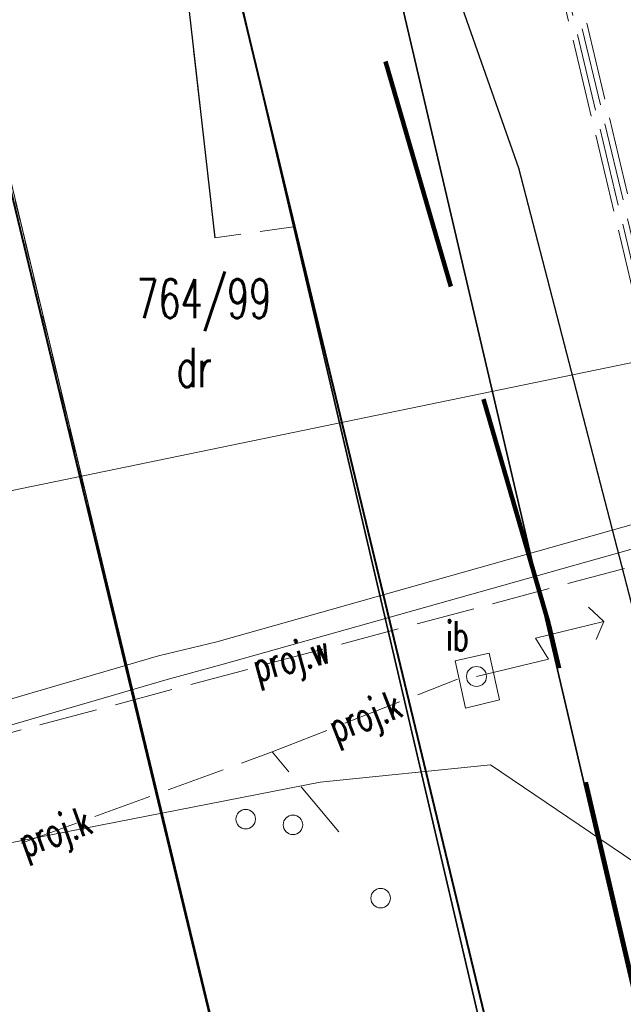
# Model space of a CAD drawing. Header units: metres. Extents: x 6567444 to 13135881, y 5574237 to 11149086.
# Tile 27 of 212: x 6567828 to 6567844, y 5574429 to 5574454. Entities that reach past the tile are written whole.
import ezdxf
from ezdxf.enums import TextEntityAlignment as Align

# ---------------------------------------------------------------- set-up
doc = ezdxf.new("R2010")
doc.units = ezdxf.units.M
for name, pattern in [('_MDCP$0$2.0_1.0', [3, 2, -1]), ('_MDCP$0$L_0_03', [1, 0.5, -0.5]), ('_MDCP$0$L_0_04', [1.5, 1, -0.5]), ('_MDCP$0$L_2_50', [2.5, 2, -0.5]), ('_MDCP$1$L_0_06', [2, 1.5, -0.5]), ('GE.I.6640.1.468.2024_MDCP_dodatkowe pomiary_12.03.2026$0$2.0_1.0', [3, 2, -1]), ('GE.I.6640.1.468.2024_MDCP_dodatkowe pomiary_12.03.2026$0$L_0_03', [1, 0.5, -0.5]), ('GE.I.6640.1.468.2024_MDCP_dodatkowe pomiary_12.03.2026$0$L_0_04', [1.5, 1, -0.5]), ('GE.I.6640.1.468.2024_MDCP_dodatkowe pomiary_12.03.2026$0$L_0_06', [2, 1.5, -0.5]), ('GE.I.6640.1.468.2024_MDCP_dodatkowe pomiary_12.03.2026$0$L_2_50', [2.5, 2, -0.5])]:
    doc.linetypes.add(name, pattern=pattern)
for name, color, linetype, lineweight in [('_MDCP$0$EGB_DzialkaEwidencyjna', 7, 'Continuous', 18), ('_MDCP$0$EGB_Klasouzytek', 92, 'Continuous', 18), ('_MDCP$0$EGB_KonturUzytkuGruntowego', 92, 'Continuous', 18), ('_MDCP$0$GES_InneUrzadzeniaTowarzyszace_P', 7, 'Continuous', 18), ('_MDCP$0$GES_PrzewodCieplowniczy', 212, 'Continuous', 18), ('_MDCP$0$GES_PrzewodElektroenergetyczny_Projektowany', 7, 'Continuous', 18), ('_MDCP$0$GES_PrzewodKanalizacyjny_Projektowany', 7, 'Continuous', 18), ('_MDCP$0$MP_LINIE_REGULAC', 135, 'Continuous', 40), ('_MDCP$0$OT_Budowle', 7, 'Continuous', 18), ('_MDCP$0$OT_Komunikacja', 7, 'Continuous', 18), ('_MDCP$0$Z_ZAKRES', 214, 'Continuous', 90), ('_MDCP$1$GES_PrzewodWodociagowy', 5, 'Continuous', 18), ('_MDCP$1$GES_PrzewodWodociagowy_Projektowany', 7, 'Continuous', 18), ('GE.I.6640.1.468.2024_MDCP_dodatkowe pomiary_12.03.2026$0$EGB_DzialkaEwidencyjna', 7, 'Continuous', 18), ('GE.I.6640.1.468.2024_MDCP_dodatkowe pomiary_12.03.2026$0$EGB_Klasouzytek', 92, 'Continuous', 18), ('GE.I.6640.1.468.2024_MDCP_dodatkowe pomiary_12.03.2026$0$EGB_KonturUzytkuGruntowego', 92, 'Continuous', 18), ('GE.I.6640.1.468.2024_MDCP_dodatkowe pomiary_12.03.2026$0$GES_InneUrzadzeniaTowarzyszace_P', 7, 'Continuous', 18), ('GE.I.6640.1.468.2024_MDCP_dodatkowe pomiary_12.03.2026$0$GES_PrzewodCieplowniczy', 212, 'Continuous', 18), ('GE.I.6640.1.468.2024_MDCP_dodatkowe pomiary_12.03.2026$0$GES_PrzewodElektroenergetyczny_Projektowany', 7, 'Continuous', 18), ('GE.I.6640.1.468.2024_MDCP_dodatkowe pomiary_12.03.2026$0$GES_PrzewodKanalizacyjny_Projektowany', 7, 'Continuous', 18), ('GE.I.6640.1.468.2024_MDCP_dodatkowe pomiary_12.03.2026$0$GES_PrzewodWodociagowy', 5, 'Continuous', 18), ('GE.I.6640.1.468.2024_MDCP_dodatkowe pomiary_12.03.2026$0$GES_PrzewodWodociagowy_Projektowany', 7, 'Continuous', 18), ('GE.I.6640.1.468.2024_MDCP_dodatkowe pomiary_12.03.2026$0$MP_LINIE_REGULAC', 135, 'Continuous', 40), ('GE.I.6640.1.468.2024_MDCP_dodatkowe pomiary_12.03.2026$0$OT_Budowle', 7, 'Continuous', 18), ('GE.I.6640.1.468.2024_MDCP_dodatkowe pomiary_12.03.2026$0$OT_Komunikacja', 7, 'Continuous', 18), ('GE.I.6640.1.468.2024_MDCP_dodatkowe pomiary_12.03.2026$0$Z_ZAKRES', 214, 'Continuous', 90)]:
    doc.layers.add(name, color=color, linetype=linetype, lineweight=lineweight)
doc.styles.add('_MDCP$0$STANDARD', font='simplex.shx')
doc.styles.add('GE.I.6640.1.468.2024_MDCP_dodatkowe pomiary_12.03.2026$0$STANDARD', font='simplex.shx')
doc.linetypes.add('_MDCP$0$MPNLZ', pattern='A,6,-2,[35,msgB.shx,S=0.016,R=0,X=-1,Y=0],6', length=14)
doc.linetypes.add('GE.I.6640.1.468.2024_MDCP_dodatkowe pomiary_12.03.2026$0$MPNLZ', pattern='A,6,-2,[35,msgB.shx,S=0.016,R=0,X=-1,Y=0],6', length=14)

# ---------------------------------------------------------------- blocks, each defined once
blk = doc.blocks.new('_MDCP$0$other_SUPP')
at = {"color": 0, "linetype": 'Continuous', "lineweight": 18}
blk.add_circle((0, 0), 0.5, dxfattribs=at)
blk = doc.blocks.new('_MDCP$0$other_SUPY')
at = {"color": 0, "linetype": 'Continuous', "lineweight": 18, "flags": 128}
for points in [[(-1.2, 7), (-2.1, 6.4)], [(0, 0), (0, 3.8), (-1.2, 3.4), (-1.2, 7)], [(-1.2, 7), (-0.4, 6.4)]]:
    blk.add_lwpolyline(points, dxfattribs=at)
at = {"color": 0, "linetype": 'Continuous', "lineweight": 18}
blk.add_circle((0, 0), 0.51, dxfattribs=at)
blk = doc.blocks.new('_MDCP')
at = {"layer": '_MDCP$0$EGB_DzialkaEwidencyjna', "linetype": 'Continuous', "lineweight": 18}
for p, q in [((6567837.912, 5574408.633), (6567824.598, 5574464.147)), ((6567824.598, 5574464.147), (6567837.912, 5574408.633))]:
    blk.add_line(p, q, dxfattribs=at)
at = {"layer": '_MDCP$0$EGB_Klasouzytek', "lineweight": 18}
for points in [[(6567799.496, 5574570.502), (6567805.83, 5574540.63), (6567812.91, 5574512.76), (6567813.39, 5574510.85), (6567815.07, 5574503.11), (6567824.54, 5574464.39), (6567837.97, 5574408.39), (6567843.288, 5574339.737)], [(6567843.288, 5574339.738), (6567840.22, 5574379.37), (6567837.97, 5574408.39), (6567824.54, 5574464.39), (6567815.07, 5574503.11), (6567813.39, 5574510.85), (6567812.91, 5574512.76), (6567809.64, 5574533.63), (6567810.66, 5574545.93), (6567811.96, 5574548.85), (6567814.7, 5574549.3), (6567819.81, 5574551.02), (6567841.64, 5574556.2), (6567848.19, 5574557.83), (6567849.51, 5574552.26), (6567830.11, 5574547.72), (6567829, 5574518.49), (6567851.37, 5574441.53), (6567857.95, 5574413.39), (6567862.49, 5574380.1), (6567864.17, 5574367.81), (6567869.98, 5574345.11), (6567862.17, 5574342.99), (6567862.141, 5574342.197)]]:
    blk.add_lwpolyline(points, dxfattribs=at)
at = {"layer": '_MDCP$0$EGB_KonturUzytkuGruntowego', "linetype": '_MDCP$0$L_0_03', "lineweight": 18}
for points in [[(6567799.496, 5574570.502), (6567805.83, 5574540.63), (6567812.91, 5574512.76), (6567813.39, 5574510.85), (6567815.07, 5574503.11), (6567824.54, 5574464.39), (6567837.97, 5574408.39), (6567840.22, 5574379.37), (6567843.288, 5574339.738)], [(6567843.288, 5574339.738), (6567840.22, 5574379.37), (6567837.97, 5574408.39), (6567824.54, 5574464.39), (6567815.07, 5574503.11), (6567813.39, 5574510.85), (6567812.91, 5574512.76), (6567809.64, 5574533.63), (6567810.66, 5574545.93), (6567811.96, 5574548.85), (6567814.7, 5574549.3), (6567819.81, 5574551.02), (6567841.64, 5574556.2), (6567848.19, 5574557.83), (6567849.51, 5574552.26), (6567830.11, 5574547.72), (6567829, 5574518.49), (6567851.37, 5574441.53), (6567857.95, 5574413.39), (6567862.49, 5574380.1), (6567864.17, 5574367.81), (6567869.98, 5574345.11), (6567862.17, 5574342.99), (6567862.141, 5574342.197)]]:
    blk.add_lwpolyline(points, dxfattribs=at)
at = {"layer": '_MDCP$0$GES_PrzewodCieplowniczy', "color": 212, "linetype": 'Continuous', "lineweight": 18}
for points in [[(6567844.63, 5574459.56), (6567847.51, 5574447.9), (6567847.7, 5574447.12), (6567847.86, 5574446.37), (6567848.67, 5574443.33), (6567848.81, 5574442.75), (6567848.71, 5574442.43), (6567848.52, 5574442.28), (6567847.98, 5574442.11), (6567845.21, 5574441.3), (6567833.29, 5574437.95), (6567831.92, 5574437.57), (6567819.001, 5574433.809)], [(6567818.911, 5574434.436), (6567831.7, 5574438.18), (6567833.19, 5574438.54), (6567845.1, 5574441.9), (6567847.36, 5574442.6), (6567848.03, 5574442.83), (6567848.14, 5574442.99), (6567848.2, 5574443.23), (6567848.09, 5574443.82), (6567847.18, 5574446.88), (6567847, 5574447.57), (6567846.8, 5574448.34), (6567843.76, 5574459.96)]]:
    blk.add_lwpolyline(points, dxfattribs=at)
at = {"layer": '_MDCP$0$GES_PrzewodElektroenergetyczny_Projektowany', "color": 1, "linetype": '_MDCP$0$L_2_50', "lineweight": 18}
for points in [[(6567862.97, 5574345.7), (6567860.87, 5574363.89), (6567859.4, 5574369.85), (6567857.55, 5574384.66), (6567852.95, 5574407.66), (6567856.75, 5574413.96), (6567850.78, 5574439.79), (6567845.68, 5574439.84), (6567840.19, 5574462.85)], [(6567863.13, 5574345.65), (6567861.02, 5574363.92), (6567859.55, 5574369.88), (6567857.7, 5574384.68), (6567853.11, 5574407.63), (6567856.91, 5574413.93), (6567850.9, 5574439.94), (6567845.79, 5574439.99), (6567840.33, 5574462.89)], [(6567863.28, 5574345.6), (6567861.17, 5574363.95), (6567859.7, 5574369.91), (6567857.85, 5574384.71), (6567853.27, 5574407.6), (6567857.07, 5574413.91), (6567851.02, 5574440.09), (6567845.91, 5574440.13), (6567840.48, 5574462.92)], [(6567863.44, 5574345.55), (6567861.32, 5574363.97), (6567859.85, 5574369.93), (6567858, 5574384.73), (6567853.42, 5574407.58), (6567857.22, 5574413.88), (6567851.14, 5574440.24), (6567846.03, 5574440.28), (6567840.62, 5574462.96)]]:
    blk.add_lwpolyline(points, dxfattribs=at)
at = {"layer": '_MDCP$0$GES_PrzewodKanalizacyjny_Projektowany', "color": 36, "linetype": '_MDCP$1$L_0_06', "lineweight": 18, "flags": 128}
for points in [[(6567834.61, 5574435.72), (6567839.35, 5574437.58)], [(6567820.67, 5574430.64), (6567834.61, 5574435.72), (6567836.51, 5574433.43)]]:
    blk.add_lwpolyline(points, dxfattribs=at)
at = {"layer": '_MDCP$0$MP_LINIE_REGULAC', "linetype": 'Continuous'}
for points in [[(6567936.85, 5574576.14), (6567822.725, 5574553.2), (6567807.758, 5574533.041), (6567819.961, 5574483.091), (6567828.37, 5574448.208)], [(6567828.37, 5574448.208), (6567837.97, 5574408.39), (6567843.24, 5574340.36), (6567843.288, 5574339.738)]]:
    blk.add_lwpolyline(points, dxfattribs=at)
at = {"layer": '_MDCP$0$MP_LINIE_REGULAC', "linetype": '_MDCP$0$MPNLZ', "flags": 128}
blk.add_lwpolyline([(6567850.203, 5574340.64), (6567845.014, 5574408.349), (6567815.314, 5574531.714), (6567826.921, 5574548.2), (6567848.668, 5574553.025)], dxfattribs=at)
at = {"layer": '_MDCP$0$OT_Budowle', "color": 7, "linetype": 'Continuous', "lineweight": 18, "flags": 128}
blk.add_lwpolyline([(6567840.16, 5574438.25), (6567840.43, 5574437.05), (6567839.56, 5574436.84), (6567839.29, 5574438.05)], close=True, dxfattribs=at)
at = {"layer": '_MDCP$0$OT_Komunikacja', "color": 7, "linetype": 'Continuous', "lineweight": 25, "flags": 128}
for points in [[(6567856.09, 5574372.83), (6567857, 5574372.9), (6567856.31, 5574378.9), (6567855.79, 5574382.87), (6567855.18, 5574386.83), (6567854.51, 5574390.76), (6567853.78, 5574394.71), (6567853.05, 5574398.63), (6567852.19, 5574402.6), (6567849.76, 5574413.26), (6567845.96, 5574431.22), (6567840.92, 5574450.67), (6567838.96, 5574456.25)], [(6567822.55, 5574494.19), (6567824.62, 5574488.5), (6567832.48, 5574454.68), (6567833.14, 5574448.88)]]:
    blk.add_lwpolyline(points, dxfattribs=at)
at = {"layer": '_MDCP$0$OT_Komunikacja', "color": 7, "linetype": 'Continuous', "lineweight": 35}
for points in [[(6567821.69, 5574506.72), (6567844.97, 5574407.21), (6567845.53, 5574404.75), (6567846.07, 5574402.32), (6567847.1, 5574397.41), (6567847.57, 5574394.98), (6567847.771, 5574393.56), (6567848.45, 5574390.06), (6567848.87, 5574387.58), (6567849.27, 5574385.1), (6567849.64, 5574382.63), (6567850, 5574380.17), (6567850.33, 5574377.66), (6567850.64, 5574375.19), (6567851.22, 5574370.13), (6567851.46, 5574367.75), (6567851.69, 5574365.27), (6567851.9, 5574362.77), (6567852.1, 5574360.28), (6567852.26, 5574357.8)], [(6567825.64, 5574507.36), (6567848.98, 5574407.6), (6567849.55, 5574405.16), (6567850.09, 5574402.71), (6567850.6, 5574400.27), (6567851.1, 5574397.82), (6567851.58, 5574395.37), (6567852.04, 5574392.91), (6567852.48, 5574390.43), (6567852.89, 5574387.97), (6567853.29, 5574385.49), (6567853.67, 5574383.03), (6567854.02, 5574380.55), (6567854.35, 5574378.08), (6567854.66, 5574375.6), (6567854.97, 5574373.1), (6567855.23, 5574370.61), (6567855.48, 5574368.14), (6567855.71, 5574365.66), (6567855.92, 5574363.17), (6567856.1, 5574360.65), (6567856.28, 5574358.16)]]:
    blk.add_lwpolyline(points, dxfattribs=at)
at = {"layer": '_MDCP$0$OT_Komunikacja', "color": 7, "linetype": '_MDCP$0$L_0_04', "lineweight": 18, "flags": 128}
blk.add_lwpolyline([(6567947.515, 5574455.698), (6567948.396, 5574450.424), (6567948.648, 5574448.732), (6567948.975, 5574446.476), (6567949.265, 5574444.281), (6567949.478, 5574440.508), (6567949.478, 5574438.827), (6567949.548, 5574436.345), (6567949.466, 5574434.494), (6567949.331, 5574431.506), (6567949.013, 5574428.567), (6567948.397, 5574424.452), (6567947.845, 5574421.592), (6567946.958, 5574417.848), (6567946.194, 5574415.206), (6567944.955, 5574411.463), (6567944.22, 5574409.565), (6567943.335, 5574407.431), (6567941.896, 5574404.446), (6567940.723, 5574402.331), (6567939.781, 5574400.677), (6567938.516, 5574398.665), (6567936.744, 5574396.084), (6567934.465, 5574393.243), (6567932.327, 5574390.844), (6567928.971, 5574387.543), (6567926.7, 5574385.54), (6567925.032, 5574384.195), (6567923.337, 5574382.935), (6567920.797, 5574381.179), (6567917.606, 5574379.366), (6567914.527, 5574377.737), (6567911.816, 5574376.502), (6567909.558, 5574375.579), (6567907.269, 5574374.816), (6567903.606, 5574373.672), (6567899.382, 5574372.528), (6567894.891, 5574371.274), (6567878.894, 5574366.917), (6567867.949, 5574363.87), (6567863.154, 5574362.61), (6567857.11, 5574361.35), (6567856.863, 5574364.456), (6567856.582, 5574368.039), (6567856.09, 5574372.83), (6567857, 5574372.9), (6567856.31, 5574378.9), (6567855.79, 5574382.87), (6567855.18, 5574386.83), (6567854.51, 5574390.76), (6567853.78, 5574394.71), (6567853.05, 5574398.63), (6567852.19, 5574402.6), (6567849.76, 5574413.26), (6567849.89, 5574414.22), (6567851.83, 5574414.67), (6567851.37, 5574416.66), (6567854.58, 5574417.42), (6567850.88, 5574432.39), (6567845.96, 5574431.22), (6567840.92, 5574450.67), (6567838.96, 5574456.25), (6567831.07, 5574490.06), (6567830.27, 5574495.98), (6567829, 5574501.83), (6567827.92, 5574506.7), (6567826.86, 5574511.56), (6567826.08, 5574515.52), (6567825.4, 5574519.47), (6567824.95, 5574522.44), (6567824.5, 5574526.43), (6567824.25, 5574529.43), (6567824.08, 5574532.42), (6567824.01, 5574536.4), (6567824.25, 5574539.41), (6567825.44, 5574545.29), (6567826.09, 5574547.18), (6567826.92, 5574548.98), (6567827.87, 5574550.71), (6567829, 5574552.37), (6567849.24, 5574556.86), (6567847.84, 5574562.43), (6567850.42, 5574563.07), (6567851, 5574562.82), (6567857.08, 5574558.64), (6567878.36, 5574563.51), (6567907.32, 5574570.28), (6567907.73, 5574567.88), (6567878.94, 5574561.2), (6567857.62, 5574556.33), (6567833.07, 5574550.68), (6567832.17, 5574550.48), (6567830.79, 5574549.8), (6567829.67, 5574548.79), (6567828.68, 5574547.02), (6567827.68, 5574544.22), (6567827.06, 5574541.37), (6567826.61, 5574538.33), (6567826.47, 5574535.3), (6567826.62, 5574531.27), (6567826.93, 5574527.32), (6567827.29, 5574523.8), (6567827.81, 5574520.34), (6567828.64, 5574515.44), (6567829.22, 5574512.47), (6567831.34, 5574502.7), (6567832, 5574502.04), (6567832.86, 5574501.86), (6567835.48, 5574490.39), (6567838.69, 5574476.72), (6567840.94, 5574477.22), (6567842.1, 5574472.29), (6567839.84, 5574471.76), (6567843.24, 5574457.14), (6567846.41, 5574443.89), (6567846.82, 5574442.27), (6567847.04, 5574441.61), (6567847.42, 5574441.08), (6567847.97, 5574440.71), (6567848.63, 5574440.56), (6567849.32, 5574440.61), (6567851.19, 5574441.04), (6567854.02, 5574429.39), (6567857.72, 5574414.07), (6567855.38, 5574413.53), (6567854.43, 5574412.7), (6567853.63, 5574411.68), (6567853.17, 5574410.72), (6567853.12, 5574409.71), (6567854.26, 5574404.84), (6567855.51, 5574399), (6567857.01, 5574391.2), (6567857.79, 5574386.18), (6567858.35, 5574382.21), (6567859.02, 5574377.27), (6567859.909, 5574368.887), (6567860.055, 5574367.78), (6567860.402, 5574366.895), (6567861.348, 5574365.757), (6567862.743, 5574365.112), (6567863.812, 5574364.983), (6567864.873, 5574365.082), (6567875.385, 5574368.045), (6567887.169, 5574371.344), (6567894.86, 5574373.433), (6567904.193, 5574375.979), (6567909.986, 5574377.842), (6567913.714, 5574379.575), (6567916.29, 5574380.93), (6567919.833, 5574382.929), (6567921.94, 5574384.465), (6567924.837, 5574386.597), (6567926.974, 5574388.488), (6567928.91, 5574390.273), (6567932.797, 5574394.443), (6567936.263, 5574399.014), (6567938.789, 5574403.047), (6567940.719, 5574406.619), (6567942.6, 5574410.97), (6567944.237, 5574415.951), (6567945.095, 5574418.932), (6567946.005, 5574422.667), (6567946.916, 5574428.255), (6567947.357, 5574433.537), (6567947.446, 5574438.626), (6567947.184, 5574444.294), (6567946.685, 5574448.233), (6567946.054, 5574452.175), (6567945.029, 5574458.386), (6567942.856, 5574469.729), (6567945.871, 5574465.435)], close=True, dxfattribs=at)
at = {"layer": '_MDCP$0$OT_Komunikacja', "color": 7, "linetype": '_MDCP$1$L_0_06', "lineweight": 18, "flags": 128}
blk.add_lwpolyline([(6567824.531, 5574494.574), (6567833.484, 5574456.306), (6567835.155, 5574449.164), (6567833.14, 5574448.88), (6567832.48, 5574454.68), (6567824.62, 5574488.5), (6567822.55, 5574494.19)], close=True, dxfattribs=at)
at = {"layer": '_MDCP$0$Z_ZAKRES', "linetype": '_MDCP$0$2.0_1.0', "lineweight": 140, "ltscale": 3}
blk.add_lwpolyline([(6567820.407, 5574555.719), (6567847.232, 5574561.997), (6567929.356, 5574581.206), (6567956.443, 5574443.911), (6567955.827, 5574425.481), (6567951.015, 5574407.07), (6567933.777, 5574381.866), (6567907.312, 5574367.318), (6567855.739, 5574355.65), (6567852.582, 5574378.747), (6567848.105, 5574411.572), (6567841.693, 5574438.994), (6567818.946, 5574517.253)], close=True, dxfattribs=at)
at = {"layer": '_MDCP$1$GES_PrzewodWodociagowy', "color": 5, "linetype": 'Continuous', "lineweight": 18}
for points in [[(6567818.054, 5574440.375), (6567892.06, 5574455.65), (6567958.853, 5574454.349)], [(6567840.2, 5574435.385), (6567835.835, 5574434.943), (6567819.305, 5574431.705)]]:
    blk.add_lwpolyline(points, dxfattribs=at)
at = {"layer": '_MDCP$1$GES_PrzewodWodociagowy', "color": 5, "linetype": 'Continuous', "lineweight": 18, "flags": 128}
blk.add_lwpolyline([(6567840.2, 5574435.385), (6567848.987, 5574429.438)], dxfattribs=at)
at = {"layer": '_MDCP$1$GES_PrzewodWodociagowy_Projektowany', "color": 5, "linetype": '_MDCP$1$L_0_06', "lineweight": 18}
blk.add_lwpolyline([(6567818.999, 5574433.824), (6567848.16, 5574441.63), (6567854.05, 5574443.19), (6567857.1, 5574432.08), (6567858.03, 5574432.38)], dxfattribs=at)
at = {"layer": '_MDCP$0$GES_InneUrzadzeniaTowarzyszace_P', "linetype": 'Continuous', "xscale": 0.5, "yscale": 0.5, "zscale": 0.5, "rotation": 283.5704343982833}
blk.add_blockref('_MDCP$0$other_SUPY', (6567839.84, 5574437.65), dxfattribs=at)
at = {"layer": '_MDCP$0$GES_InneUrzadzeniaTowarzyszace_P', "linetype": 'Continuous', "xscale": 0.5, "yscale": 0.5, "zscale": 0.5}
for p in [(6567833.929, 5574433.997), (6567835.139, 5574433.852), (6567837.384, 5574431.974)]:
    blk.add_blockref('_MDCP$0$other_SUPP', p, dxfattribs=at)
at = {"layer": '_MDCP$0$EGB_DzialkaEwidencyjna', "lineweight": 20, "style": '_MDCP$0$STANDARD', "width": 0.66}
blk.add_text('764/99', height=1, dxfattribs=at).set_placement((6567832.857, 5574447.328), align=Align.MIDDLE_CENTER)
at = {"layer": '_MDCP$0$EGB_KonturUzytkuGruntowego', "lineweight": 20, "style": '_MDCP$0$STANDARD', "width": 0.66}
blk.add_text('dr', height=1, dxfattribs=at).set_placement((6567832.61, 5574445.563), align=Align.MIDDLE_CENTER)
at = {"layer": '_MDCP$0$GES_PrzewodKanalizacyjny_Projektowany', "color": 36, "lineweight": 15, "style": '_MDCP$0$STANDARD', "width": 0.66}
for rotation, p in [(-338.6, (6567836.98, 5574436.65)), (-340, (6567829.038, 5574433.689))]:
    blk.add_text('proj.k', height=0.75, rotation=rotation, dxfattribs=at).set_placement(p, align=Align.MIDDLE_CENTER)
at = {"layer": '_MDCP$0$OT_Budowle', "color": 7, "lineweight": 15, "style": '_MDCP$0$STANDARD', "width": 0.66}
blk.add_text('ib', height=0.75, dxfattribs=at).set_placement((6567839.353, 5574438.688), align=Align.MIDDLE_CENTER)
at = {"layer": '_MDCP$1$GES_PrzewodWodociagowy_Projektowany', "color": 5, "lineweight": 15, "style": '_MDCP$0$STANDARD', "width": 0.66}
blk.add_text('proj.w', height=0.75, rotation=-345, dxfattribs=at).set_placement((6567835.091, 5574438.131), align=Align.MIDDLE_CENTER)
blk = doc.blocks.new('GE.I.6640.1.468.2024_MDCP_dodatkowe pomiary_12.03.2026$0$other_SUPP')
at = {"color": 0, "linetype": 'Continuous', "lineweight": 18}
blk.add_circle((0, 0), 0.5, dxfattribs=at)
blk = doc.blocks.new('GE.I.6640.1.468.2024_MDCP_dodatkowe pomiary_12.03.2026$0$other_SUPY')
at = {"color": 0, "linetype": 'Continuous', "lineweight": 18, "flags": 128}
for points in [[(-1.2, 7), (-2.1, 6.4)], [(0, 0), (0, 3.8), (-1.2, 3.4), (-1.2, 7)], [(-1.2, 7), (-0.4, 6.4)]]:
    blk.add_lwpolyline(points, dxfattribs=at)
at = {"color": 0, "linetype": 'Continuous', "lineweight": 18}
blk.add_circle((0, 0), 0.51, dxfattribs=at)
blk = doc.blocks.new('GE.I.6640.1.468.2024_MDCP_dodatkowe pomiary_12.03.2026')
at = {"layer": 'GE.I.6640.1.468.2024_MDCP_dodatkowe pomiary_12.03.2026$0$EGB_DzialkaEwidencyjna', "linetype": 'Continuous', "lineweight": 18}
for p, q in [((6567837.912, 5574408.633), (6567824.598, 5574464.147)), ((6567824.598, 5574464.147), (6567837.912, 5574408.633))]:
    blk.add_line(p, q, dxfattribs=at)
at = {"layer": 'GE.I.6640.1.468.2024_MDCP_dodatkowe pomiary_12.03.2026$0$EGB_Klasouzytek', "lineweight": 18}
for points in [[(6567799.496, 5574570.502), (6567805.83, 5574540.63), (6567812.91, 5574512.76), (6567813.39, 5574510.85), (6567815.07, 5574503.11), (6567824.54, 5574464.39), (6567837.97, 5574408.39), (6567843.288, 5574339.737)], [(6567843.288, 5574339.738), (6567840.22, 5574379.37), (6567837.97, 5574408.39), (6567824.54, 5574464.39), (6567815.07, 5574503.11), (6567813.39, 5574510.85), (6567812.91, 5574512.76), (6567809.64, 5574533.63), (6567810.66, 5574545.93), (6567811.96, 5574548.85), (6567814.7, 5574549.3), (6567819.81, 5574551.02), (6567841.64, 5574556.2), (6567848.19, 5574557.83), (6567849.51, 5574552.26), (6567830.11, 5574547.72), (6567829, 5574518.49), (6567851.37, 5574441.53), (6567857.95, 5574413.39), (6567862.49, 5574380.1), (6567864.17, 5574367.81), (6567869.98, 5574345.11), (6567862.17, 5574342.99), (6567862.141, 5574342.197)]]:
    blk.add_lwpolyline(points, dxfattribs=at)
at = {"layer": 'GE.I.6640.1.468.2024_MDCP_dodatkowe pomiary_12.03.2026$0$EGB_KonturUzytkuGruntowego', "linetype": 'GE.I.6640.1.468.2024_MDCP_dodatkowe pomiary_12.03.2026$0$L_0_03', "lineweight": 18}
for points in [[(6567799.496, 5574570.502), (6567805.83, 5574540.63), (6567812.91, 5574512.76), (6567813.39, 5574510.85), (6567815.07, 5574503.11), (6567824.54, 5574464.39), (6567837.97, 5574408.39), (6567840.22, 5574379.37), (6567843.288, 5574339.738)], [(6567843.288, 5574339.738), (6567840.22, 5574379.37), (6567837.97, 5574408.39), (6567824.54, 5574464.39), (6567815.07, 5574503.11), (6567813.39, 5574510.85), (6567812.91, 5574512.76), (6567809.64, 5574533.63), (6567810.66, 5574545.93), (6567811.96, 5574548.85), (6567814.7, 5574549.3), (6567819.81, 5574551.02), (6567841.64, 5574556.2), (6567848.19, 5574557.83), (6567849.51, 5574552.26), (6567830.11, 5574547.72), (6567829, 5574518.49), (6567851.37, 5574441.53), (6567857.95, 5574413.39), (6567862.49, 5574380.1), (6567864.17, 5574367.81), (6567869.98, 5574345.11), (6567862.17, 5574342.99), (6567862.141, 5574342.197)]]:
    blk.add_lwpolyline(points, dxfattribs=at)
at = {"layer": 'GE.I.6640.1.468.2024_MDCP_dodatkowe pomiary_12.03.2026$0$GES_PrzewodCieplowniczy', "color": 212, "linetype": 'Continuous', "lineweight": 18}
for points in [[(6567844.63, 5574459.56), (6567847.51, 5574447.9), (6567847.7, 5574447.12), (6567847.86, 5574446.37), (6567848.67, 5574443.33), (6567848.81, 5574442.75), (6567848.71, 5574442.43), (6567848.52, 5574442.28), (6567847.98, 5574442.11), (6567845.21, 5574441.3), (6567833.29, 5574437.95), (6567831.92, 5574437.57), (6567819.001, 5574433.809)], [(6567818.911, 5574434.436), (6567831.7, 5574438.18), (6567833.19, 5574438.54), (6567845.1, 5574441.9), (6567847.36, 5574442.6), (6567848.03, 5574442.83), (6567848.14, 5574442.99), (6567848.2, 5574443.23), (6567848.09, 5574443.82), (6567847.18, 5574446.88), (6567847, 5574447.57), (6567846.8, 5574448.34), (6567843.76, 5574459.96)]]:
    blk.add_lwpolyline(points, dxfattribs=at)
at = {"layer": 'GE.I.6640.1.468.2024_MDCP_dodatkowe pomiary_12.03.2026$0$GES_PrzewodElektroenergetyczny_Projektowany', "color": 1, "linetype": 'GE.I.6640.1.468.2024_MDCP_dodatkowe pomiary_12.03.2026$0$L_2_50', "lineweight": 18}
for points in [[(6567862.97, 5574345.7), (6567860.87, 5574363.89), (6567859.4, 5574369.85), (6567857.55, 5574384.66), (6567852.95, 5574407.66), (6567856.75, 5574413.96), (6567850.78, 5574439.79), (6567845.68, 5574439.84), (6567840.19, 5574462.85)], [(6567863.13, 5574345.65), (6567861.02, 5574363.92), (6567859.55, 5574369.88), (6567857.7, 5574384.68), (6567853.11, 5574407.63), (6567856.91, 5574413.93), (6567850.9, 5574439.94), (6567845.79, 5574439.99), (6567840.33, 5574462.89)], [(6567863.28, 5574345.6), (6567861.17, 5574363.95), (6567859.7, 5574369.91), (6567857.85, 5574384.71), (6567853.27, 5574407.6), (6567857.07, 5574413.91), (6567851.02, 5574440.09), (6567845.91, 5574440.13), (6567840.48, 5574462.92)], [(6567863.44, 5574345.55), (6567861.32, 5574363.97), (6567859.85, 5574369.93), (6567858, 5574384.73), (6567853.42, 5574407.58), (6567857.22, 5574413.88), (6567851.14, 5574440.24), (6567846.03, 5574440.28), (6567840.62, 5574462.96)]]:
    blk.add_lwpolyline(points, dxfattribs=at)
at = {"layer": 'GE.I.6640.1.468.2024_MDCP_dodatkowe pomiary_12.03.2026$0$GES_PrzewodKanalizacyjny_Projektowany', "color": 36, "linetype": 'GE.I.6640.1.468.2024_MDCP_dodatkowe pomiary_12.03.2026$0$L_0_06', "lineweight": 18, "flags": 128}
for points in [[(6567834.61, 5574435.72), (6567839.35, 5574437.58)], [(6567820.67, 5574430.64), (6567834.61, 5574435.72), (6567836.51, 5574433.43)]]:
    blk.add_lwpolyline(points, dxfattribs=at)
at = {"layer": 'GE.I.6640.1.468.2024_MDCP_dodatkowe pomiary_12.03.2026$0$GES_PrzewodWodociagowy', "color": 5, "linetype": 'Continuous', "lineweight": 18}
for points in [[(6567818.054, 5574440.375), (6567892.06, 5574455.65), (6567958.853, 5574454.349)], [(6567840.2, 5574435.385), (6567835.835, 5574434.943), (6567819.305, 5574431.705)]]:
    blk.add_lwpolyline(points, dxfattribs=at)
at = {"layer": 'GE.I.6640.1.468.2024_MDCP_dodatkowe pomiary_12.03.2026$0$GES_PrzewodWodociagowy', "color": 5, "linetype": 'Continuous', "lineweight": 18, "flags": 128}
blk.add_lwpolyline([(6567840.2, 5574435.385), (6567848.987, 5574429.438)], dxfattribs=at)
at = {"layer": 'GE.I.6640.1.468.2024_MDCP_dodatkowe pomiary_12.03.2026$0$GES_PrzewodWodociagowy_Projektowany', "color": 5, "linetype": 'GE.I.6640.1.468.2024_MDCP_dodatkowe pomiary_12.03.2026$0$L_0_06', "lineweight": 18}
blk.add_lwpolyline([(6567818.999, 5574433.824), (6567848.16, 5574441.63), (6567854.05, 5574443.19), (6567857.1, 5574432.08), (6567858.03, 5574432.38)], dxfattribs=at)
at = {"layer": 'GE.I.6640.1.468.2024_MDCP_dodatkowe pomiary_12.03.2026$0$MP_LINIE_REGULAC', "linetype": 'Continuous'}
for points in [[(6567936.85, 5574576.14), (6567822.725, 5574553.2), (6567807.758, 5574533.041), (6567819.961, 5574483.091), (6567828.37, 5574448.208)], [(6567828.37, 5574448.208), (6567837.97, 5574408.39), (6567843.24, 5574340.36), (6567843.288, 5574339.738)]]:
    blk.add_lwpolyline(points, dxfattribs=at)
at = {"layer": 'GE.I.6640.1.468.2024_MDCP_dodatkowe pomiary_12.03.2026$0$MP_LINIE_REGULAC', "linetype": 'GE.I.6640.1.468.2024_MDCP_dodatkowe pomiary_12.03.2026$0$MPNLZ', "flags": 128}
blk.add_lwpolyline([(6567850.203, 5574340.64), (6567845.014, 5574408.349), (6567815.314, 5574531.714), (6567826.921, 5574548.2), (6567848.668, 5574553.025)], dxfattribs=at)
at = {"layer": 'GE.I.6640.1.468.2024_MDCP_dodatkowe pomiary_12.03.2026$0$OT_Budowle', "color": 7, "linetype": 'Continuous', "lineweight": 18, "flags": 128}
blk.add_lwpolyline([(6567840.16, 5574438.25), (6567840.43, 5574437.05), (6567839.56, 5574436.84), (6567839.29, 5574438.05)], close=True, dxfattribs=at)
at = {"layer": 'GE.I.6640.1.468.2024_MDCP_dodatkowe pomiary_12.03.2026$0$OT_Komunikacja', "color": 7, "linetype": 'Continuous', "lineweight": 25, "flags": 128}
for points in [[(6567856.09, 5574372.83), (6567857, 5574372.9), (6567856.31, 5574378.9), (6567855.79, 5574382.87), (6567855.18, 5574386.83), (6567854.51, 5574390.76), (6567853.78, 5574394.71), (6567853.05, 5574398.63), (6567852.19, 5574402.6), (6567849.76, 5574413.26), (6567845.96, 5574431.22), (6567840.92, 5574450.67), (6567838.96, 5574456.25)], [(6567822.55, 5574494.19), (6567824.62, 5574488.5), (6567832.48, 5574454.68), (6567833.14, 5574448.88)]]:
    blk.add_lwpolyline(points, dxfattribs=at)
at = {"layer": 'GE.I.6640.1.468.2024_MDCP_dodatkowe pomiary_12.03.2026$0$OT_Komunikacja', "color": 7, "linetype": 'Continuous', "lineweight": 35}
for points in [[(6567821.69, 5574506.72), (6567844.97, 5574407.21), (6567845.53, 5574404.75), (6567846.07, 5574402.32), (6567847.1, 5574397.41), (6567847.57, 5574394.98), (6567847.771, 5574393.56), (6567848.45, 5574390.06), (6567848.87, 5574387.58), (6567849.27, 5574385.1), (6567849.64, 5574382.63), (6567850, 5574380.17), (6567850.33, 5574377.66), (6567850.64, 5574375.19), (6567851.22, 5574370.13), (6567851.46, 5574367.75), (6567851.69, 5574365.27), (6567851.9, 5574362.77), (6567852.1, 5574360.28), (6567852.26, 5574357.8)], [(6567825.64, 5574507.36), (6567848.98, 5574407.6), (6567849.55, 5574405.16), (6567850.09, 5574402.71), (6567850.6, 5574400.27), (6567851.1, 5574397.82), (6567851.58, 5574395.37), (6567852.04, 5574392.91), (6567852.48, 5574390.43), (6567852.89, 5574387.97), (6567853.29, 5574385.49), (6567853.67, 5574383.03), (6567854.02, 5574380.55), (6567854.35, 5574378.08), (6567854.66, 5574375.6), (6567854.97, 5574373.1), (6567855.23, 5574370.61), (6567855.48, 5574368.14), (6567855.71, 5574365.66), (6567855.92, 5574363.17), (6567856.1, 5574360.65), (6567856.28, 5574358.16)]]:
    blk.add_lwpolyline(points, dxfattribs=at)
at = {"layer": 'GE.I.6640.1.468.2024_MDCP_dodatkowe pomiary_12.03.2026$0$OT_Komunikacja', "color": 7, "linetype": 'GE.I.6640.1.468.2024_MDCP_dodatkowe pomiary_12.03.2026$0$L_0_04', "lineweight": 18, "flags": 128}
blk.add_lwpolyline([(6567947.515, 5574455.698), (6567948.396, 5574450.424), (6567948.648, 5574448.732), (6567948.975, 5574446.476), (6567949.265, 5574444.281), (6567949.478, 5574440.508), (6567949.478, 5574438.827), (6567949.548, 5574436.345), (6567949.466, 5574434.494), (6567949.331, 5574431.506), (6567949.013, 5574428.567), (6567948.397, 5574424.452), (6567947.845, 5574421.592), (6567946.958, 5574417.848), (6567946.194, 5574415.206), (6567944.955, 5574411.463), (6567944.22, 5574409.565), (6567943.335, 5574407.431), (6567941.896, 5574404.446), (6567940.723, 5574402.331), (6567939.781, 5574400.677), (6567938.516, 5574398.665), (6567936.744, 5574396.084), (6567934.465, 5574393.243), (6567932.327, 5574390.844), (6567928.971, 5574387.543), (6567926.7, 5574385.54), (6567925.032, 5574384.195), (6567923.337, 5574382.935), (6567920.797, 5574381.179), (6567917.606, 5574379.366), (6567914.527, 5574377.737), (6567911.816, 5574376.502), (6567909.558, 5574375.579), (6567907.269, 5574374.816), (6567903.606, 5574373.672), (6567899.382, 5574372.528), (6567894.891, 5574371.274), (6567878.894, 5574366.917), (6567867.949, 5574363.87), (6567863.154, 5574362.61), (6567857.11, 5574361.35), (6567856.863, 5574364.456), (6567856.582, 5574368.039), (6567856.09, 5574372.83), (6567857, 5574372.9), (6567856.31, 5574378.9), (6567855.79, 5574382.87), (6567855.18, 5574386.83), (6567854.51, 5574390.76), (6567853.78, 5574394.71), (6567853.05, 5574398.63), (6567852.19, 5574402.6), (6567849.76, 5574413.26), (6567849.89, 5574414.22), (6567851.83, 5574414.67), (6567851.37, 5574416.66), (6567854.58, 5574417.42), (6567850.88, 5574432.39), (6567845.96, 5574431.22), (6567840.92, 5574450.67), (6567838.96, 5574456.25), (6567831.07, 5574490.06), (6567830.27, 5574495.98), (6567829, 5574501.83), (6567827.92, 5574506.7), (6567826.86, 5574511.56), (6567826.08, 5574515.52), (6567825.4, 5574519.47), (6567824.95, 5574522.44), (6567824.5, 5574526.43), (6567824.25, 5574529.43), (6567824.08, 5574532.42), (6567824.01, 5574536.4), (6567824.25, 5574539.41), (6567825.44, 5574545.29), (6567826.09, 5574547.18), (6567826.92, 5574548.98), (6567827.87, 5574550.71), (6567829, 5574552.37), (6567849.24, 5574556.86), (6567847.84, 5574562.43), (6567850.42, 5574563.07), (6567851, 5574562.82), (6567857.08, 5574558.64), (6567878.36, 5574563.51), (6567907.32, 5574570.28), (6567907.73, 5574567.88), (6567878.94, 5574561.2), (6567857.62, 5574556.33), (6567833.07, 5574550.68), (6567832.17, 5574550.48), (6567830.79, 5574549.8), (6567829.67, 5574548.79), (6567828.68, 5574547.02), (6567827.68, 5574544.22), (6567827.06, 5574541.37), (6567826.61, 5574538.33), (6567826.47, 5574535.3), (6567826.62, 5574531.27), (6567826.93, 5574527.32), (6567827.29, 5574523.8), (6567827.81, 5574520.34), (6567828.64, 5574515.44), (6567829.22, 5574512.47), (6567831.34, 5574502.7), (6567832, 5574502.04), (6567832.86, 5574501.86), (6567835.48, 5574490.39), (6567838.69, 5574476.72), (6567840.94, 5574477.22), (6567842.1, 5574472.29), (6567839.84, 5574471.76), (6567843.24, 5574457.14), (6567846.41, 5574443.89), (6567846.82, 5574442.27), (6567847.04, 5574441.61), (6567847.42, 5574441.08), (6567847.97, 5574440.71), (6567848.63, 5574440.56), (6567849.32, 5574440.61), (6567851.19, 5574441.04), (6567854.02, 5574429.39), (6567857.72, 5574414.07), (6567855.38, 5574413.53), (6567854.43, 5574412.7), (6567853.63, 5574411.68), (6567853.17, 5574410.72), (6567853.12, 5574409.71), (6567854.26, 5574404.84), (6567855.51, 5574399), (6567857.01, 5574391.2), (6567857.79, 5574386.18), (6567858.35, 5574382.21), (6567859.02, 5574377.27), (6567859.909, 5574368.887), (6567860.055, 5574367.78), (6567860.402, 5574366.895), (6567861.348, 5574365.757), (6567862.743, 5574365.112), (6567863.812, 5574364.983), (6567864.873, 5574365.082), (6567875.385, 5574368.045), (6567887.169, 5574371.344), (6567894.86, 5574373.433), (6567904.193, 5574375.979), (6567909.986, 5574377.842), (6567913.714, 5574379.575), (6567916.29, 5574380.93), (6567919.833, 5574382.929), (6567921.94, 5574384.465), (6567924.837, 5574386.597), (6567926.974, 5574388.488), (6567928.91, 5574390.273), (6567932.797, 5574394.443), (6567936.263, 5574399.014), (6567938.789, 5574403.047), (6567940.719, 5574406.619), (6567942.6, 5574410.97), (6567944.237, 5574415.951), (6567945.095, 5574418.932), (6567946.005, 5574422.667), (6567946.916, 5574428.255), (6567947.357, 5574433.537), (6567947.446, 5574438.626), (6567947.184, 5574444.294), (6567946.685, 5574448.233), (6567946.054, 5574452.175), (6567945.029, 5574458.386), (6567942.856, 5574469.729), (6567945.871, 5574465.435)], close=True, dxfattribs=at)
at = {"layer": 'GE.I.6640.1.468.2024_MDCP_dodatkowe pomiary_12.03.2026$0$OT_Komunikacja', "color": 7, "linetype": 'GE.I.6640.1.468.2024_MDCP_dodatkowe pomiary_12.03.2026$0$L_0_06', "lineweight": 18, "flags": 128}
blk.add_lwpolyline([(6567824.531, 5574494.574), (6567833.484, 5574456.306), (6567835.155, 5574449.164), (6567833.14, 5574448.88), (6567832.48, 5574454.68), (6567824.62, 5574488.5), (6567822.55, 5574494.19)], close=True, dxfattribs=at)
at = {"layer": 'GE.I.6640.1.468.2024_MDCP_dodatkowe pomiary_12.03.2026$0$Z_ZAKRES', "linetype": 'GE.I.6640.1.468.2024_MDCP_dodatkowe pomiary_12.03.2026$0$2.0_1.0', "lineweight": 140, "ltscale": 3}
blk.add_lwpolyline([(6567820.407, 5574555.719), (6567847.232, 5574561.997), (6567929.356, 5574581.206), (6567956.443, 5574443.911), (6567955.827, 5574425.481), (6567951.015, 5574407.07), (6567933.777, 5574381.866), (6567907.312, 5574367.318), (6567855.739, 5574355.65), (6567852.582, 5574378.747), (6567848.105, 5574411.572), (6567841.693, 5574438.994), (6567818.946, 5574517.253)], close=True, dxfattribs=at)
at = {"layer": 'GE.I.6640.1.468.2024_MDCP_dodatkowe pomiary_12.03.2026$0$GES_InneUrzadzeniaTowarzyszace_P', "linetype": 'Continuous', "xscale": 0.5, "yscale": 0.5, "zscale": 0.5, "rotation": 283.5704343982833}
blk.add_blockref('GE.I.6640.1.468.2024_MDCP_dodatkowe pomiary_12.03.2026$0$other_SUPY', (6567839.84, 5574437.65), dxfattribs=at)
at = {"layer": 'GE.I.6640.1.468.2024_MDCP_dodatkowe pomiary_12.03.2026$0$GES_InneUrzadzeniaTowarzyszace_P', "linetype": 'Continuous', "xscale": 0.5, "yscale": 0.5, "zscale": 0.5}
for p in [(6567833.929, 5574433.997), (6567835.139, 5574433.852), (6567837.384, 5574431.974)]:
    blk.add_blockref('GE.I.6640.1.468.2024_MDCP_dodatkowe pomiary_12.03.2026$0$other_SUPP', p, dxfattribs=at)
at = {"layer": 'GE.I.6640.1.468.2024_MDCP_dodatkowe pomiary_12.03.2026$0$EGB_DzialkaEwidencyjna', "lineweight": 20, "style": 'GE.I.6640.1.468.2024_MDCP_dodatkowe pomiary_12.03.2026$0$STANDARD', "width": 0.66}
blk.add_text('764/99', height=1, dxfattribs=at).set_placement((6567832.857, 5574447.328), align=Align.MIDDLE_CENTER)
at = {"layer": 'GE.I.6640.1.468.2024_MDCP_dodatkowe pomiary_12.03.2026$0$EGB_KonturUzytkuGruntowego', "lineweight": 20, "style": 'GE.I.6640.1.468.2024_MDCP_dodatkowe pomiary_12.03.2026$0$STANDARD', "width": 0.66}
blk.add_text('dr', height=1, dxfattribs=at).set_placement((6567832.61, 5574445.563), align=Align.MIDDLE_CENTER)
at = {"layer": 'GE.I.6640.1.468.2024_MDCP_dodatkowe pomiary_12.03.2026$0$GES_PrzewodKanalizacyjny_Projektowany', "color": 36, "lineweight": 15, "style": 'GE.I.6640.1.468.2024_MDCP_dodatkowe pomiary_12.03.2026$0$STANDARD', "width": 0.66}
for rotation, p in [(-338.6, (6567836.98, 5574436.65)), (-340, (6567829.038, 5574433.689))]:
    blk.add_text('proj.k', height=0.75, rotation=rotation, dxfattribs=at).set_placement(p, align=Align.MIDDLE_CENTER)
at = {"layer": 'GE.I.6640.1.468.2024_MDCP_dodatkowe pomiary_12.03.2026$0$GES_PrzewodWodociagowy_Projektowany', "color": 5, "lineweight": 15, "style": 'GE.I.6640.1.468.2024_MDCP_dodatkowe pomiary_12.03.2026$0$STANDARD', "width": 0.66}
blk.add_text('proj.w', height=0.75, rotation=-345, dxfattribs=at).set_placement((6567835.091, 5574438.131), align=Align.MIDDLE_CENTER)
at = {"layer": 'GE.I.6640.1.468.2024_MDCP_dodatkowe pomiary_12.03.2026$0$OT_Budowle', "color": 7, "lineweight": 15, "style": 'GE.I.6640.1.468.2024_MDCP_dodatkowe pomiary_12.03.2026$0$STANDARD', "width": 0.66}
blk.add_text('ib', height=0.75, dxfattribs=at).set_placement((6567839.353, 5574438.688), align=Align.MIDDLE_CENTER)

msp = doc.modelspace()

# ---------------------------------------------------------------- block references
at = {"layer": 'Defpoints'}
msp.add_blockref('GE.I.6640.1.468.2024_MDCP_dodatkowe pomiary_12.03.2026', (0, 0), dxfattribs=at)

# ---------------------------------------------------------------- next in the draw order: block references
msp.add_blockref('_MDCP', (0, 0))

doc.saveas('drawing.dxf')
